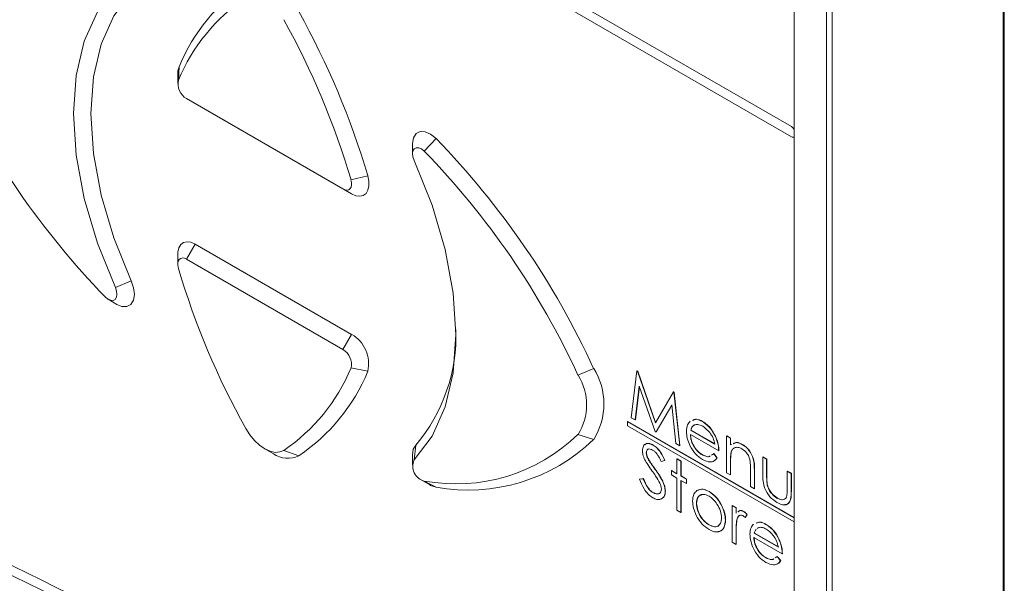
# Paper-space layout 'Sheet2' of a CAD drawing. Header units: millimetres. Extents: x 0 to 420, y 0 to 297.
# Tile 6 of 36: x 63 to 75, y 83 to 90. Entities that reach past the tile are written whole.
import ezdxf

# ---------------------------------------------------------------- set-up
doc = ezdxf.new("R2010")
doc.units = ezdxf.units.MM

psp = doc.layouts.new('Sheet2')

# ---------------------------------------------------------------- linework, layer by layer
at = {"color": 7, "linetype": 'Continuous', "lineweight": 15}
for p, q in [((74.556, 73.886), (74.556, 107.619)), ((74.571, 107.626), (74.571, 73.892)), ((72.504, 75.568), (72.504, 106.945)), ((72.569, 106.939), (72.569, 75.561)), ((60.056, 95.511), (72.097, 88.56)), ((72.097, 88.443), (60.056, 95.394)), ((72.127, 76.361), (72.127, 93.368)), ((64.965, 89.177), (64.965, 89.061)), ((64.973, 89.1), (64.98, 89.256)), ((65.066, 88.886), (66.884, 87.836)), ((65.066, 88.886), (65.167, 88.827)), ((65.167, 88.827), (66.985, 87.778)), ((67.693, 88.361), (67.693, 88.244)), ((67.829, 88.274), (67.966, 88.421)), ((66.978, 87.942), (67.173, 87.99)), ((66.884, 87.836), (66.985, 87.778)), ((65.066, 87.019), (65.167, 87.194)), ((66.985, 86.145), (65.167, 87.194)), ((64.965, 87.078), (64.965, 86.961)), ((66.884, 85.97), (65.066, 87.019)), ((64.239, 86.69), (64.422, 86.769)), ((64.157, 86.553), (64.258, 86.494)), ((66.884, 85.97), (66.985, 86.145)), ((66.978, 85.755), (67.173, 85.716)), ((69.616, 85.67), (69.799, 85.75)), ((70.235, 85.176), (70.302, 85.721)), ((70.302, 85.721), (70.304, 85.722)), ((70.302, 85.721), (70.309, 85.717)), ((70.304, 85.722), (70.311, 85.718)), ((70.309, 85.717), (70.311, 85.718)), ((70.309, 85.717), (70.517, 85.118)), ((70.311, 85.718), (70.519, 85.121)), ((70.329, 85.542), (70.281, 85.15)), ((70.331, 85.538), (70.283, 85.151)), ((70.512, 85.016), (70.329, 85.542)), ((70.517, 85.118), (70.725, 85.477)), ((70.725, 85.477), (70.727, 85.478)), ((70.725, 85.477), (70.732, 85.473)), ((70.727, 85.478), (70.734, 85.474)), ((70.732, 85.473), (70.734, 85.474)), ((70.732, 85.473), (70.799, 84.851)), ((70.734, 85.474), (70.801, 84.852)), ((70.705, 85.325), (70.523, 85.01)), ((70.705, 85.323), (70.525, 85.011)), ((70.753, 84.877), (70.705, 85.325)), ((70.281, 85.15), (70.235, 85.176)), ((70.281, 85.15), (70.283, 85.151)), ((70.193, 85.131), (70.195, 85.132)), ((72.127, 84.014), (70.193, 85.131)), ((70.193, 85.131), (70.193, 85.084)), ((70.193, 85.084), (72.127, 83.967)), ((72.127, 84.016), (70.195, 85.132)), ((70.927, 85.031), (70.929, 85.032)), ((70.927, 85.031), (71.207, 84.87)), ((70.929, 85.032), (71.209, 84.871)), ((71.063, 85.132), (71.065, 85.133)), ((69.616, 84.982), (69.799, 84.925)), ((70.523, 85.01), (70.512, 85.016)), ((70.523, 85.01), (70.525, 85.011)), ((71.252, 84.791), (70.922, 84.982)), ((71.212, 84.962), (71.214, 84.963)), ((71.343, 84.963), (71.345, 84.964)), ((71.343, 84.963), (71.388, 84.937)), ((71.343, 84.537), (71.343, 84.963)), ((71.345, 84.964), (71.39, 84.938)), ((71.388, 84.937), (71.39, 84.938)), ((71.388, 84.937), (71.388, 84.86)), ((71.39, 84.938), (71.39, 84.861)), ((65.975, 84.815), (66.076, 84.756)), ((67.712, 84.685), (67.731, 84.859)), ((70.489, 84.858), (70.491, 84.859)), ((70.799, 84.851), (70.753, 84.877)), ((70.799, 84.851), (70.801, 84.852)), ((71.388, 84.86), (71.403, 84.866)), ((71.528, 84.863), (71.53, 84.864)), ((66.196, 84.797), (66.371, 84.733)), ((67.693, 84.745), (67.693, 84.628)), ((70.41, 84.77), (70.412, 84.771)), ((70.766, 84.698), (70.768, 84.699)), ((70.766, 84.698), (70.812, 84.672)), ((70.766, 84.526), (70.766, 84.698)), ((70.768, 84.699), (70.814, 84.673)), ((71.056, 84.747), (71.058, 84.748)), ((71.168, 84.742), (71.192, 84.758)), ((71.192, 84.758), (71.194, 84.759)), ((71.192, 84.758), (71.233, 84.711)), ((71.194, 84.759), (71.235, 84.712)), ((71.233, 84.711), (71.235, 84.712)), ((71.252, 84.791), (71.254, 84.792)), ((71.395, 84.775), (71.397, 84.776)), ((71.764, 84.72), (71.766, 84.721)), ((71.764, 84.72), (71.809, 84.694)), ((71.764, 84.516), (71.764, 84.72)), ((71.766, 84.721), (71.811, 84.695)), ((71.809, 84.694), (71.811, 84.695)), ((71.809, 84.694), (71.809, 84.496)), ((71.811, 84.695), (71.811, 84.497)), ((70.443, 84.675), (70.446, 84.676)), ((70.511, 84.578), (70.513, 84.579)), ((70.624, 84.681), (70.583, 84.669)), ((70.624, 84.681), (70.626, 84.682)), ((70.812, 84.672), (70.814, 84.673)), ((70.812, 84.672), (70.812, 84.5)), ((70.814, 84.673), (70.814, 84.501)), ((71.388, 84.665), (71.39, 84.666)), ((71.388, 84.665), (71.388, 84.511)), ((71.39, 84.666), (71.39, 84.512)), ((71.621, 84.376), (71.621, 84.577)), ((70.333, 84.463), (70.375, 84.467)), ((70.333, 84.463), (70.335, 84.464)), ((70.335, 84.464), (70.377, 84.469)), ((70.375, 84.467), (70.377, 84.469)), ((70.702, 84.563), (70.704, 84.564)), ((70.702, 84.511), (70.702, 84.563)), ((70.702, 84.563), (70.766, 84.526)), ((70.766, 84.473), (70.702, 84.511)), ((70.704, 84.564), (70.766, 84.528)), ((70.766, 84.1), (70.766, 84.473)), ((70.812, 84.5), (70.814, 84.501)), ((70.812, 84.5), (70.876, 84.462)), ((70.814, 84.501), (70.878, 84.463)), ((70.876, 84.462), (70.878, 84.463)), ((70.876, 84.462), (70.876, 84.41)), ((70.878, 84.463), (70.878, 84.411)), ((71.388, 84.511), (71.343, 84.537)), ((71.388, 84.511), (71.39, 84.512)), ((71.666, 84.568), (71.668, 84.569)), ((71.666, 84.568), (71.666, 84.35)), ((71.668, 84.569), (71.668, 84.351)), ((71.809, 84.496), (71.811, 84.497)), ((72.048, 84.556), (72.05, 84.557)), ((72.048, 84.358), (72.048, 84.556)), ((72.048, 84.556), (72.094, 84.529)), ((72.05, 84.557), (72.096, 84.531)), ((72.094, 84.529), (72.096, 84.531)), ((72.094, 84.529), (72.094, 84.322)), ((72.096, 84.531), (72.096, 84.323)), ((67.794, 84.453), (67.895, 84.395)), ((67.829, 84.44), (67.966, 84.369)), ((70.876, 84.41), (70.812, 84.447)), ((70.812, 84.447), (70.812, 84.073)), ((70.814, 84.446), (70.814, 84.075)), ((70.876, 84.41), (70.878, 84.411)), ((71.666, 84.35), (71.621, 84.376)), ((71.666, 84.35), (71.668, 84.351)), ((71.816, 84.392), (71.818, 84.394)), ((70.486, 84.306), (70.488, 84.307)), ((70.63, 84.321), (70.632, 84.322)), ((71.139, 84.318), (71.141, 84.319)), ((71.929, 84.243), (71.931, 84.244)), ((72.094, 84.322), (72.096, 84.323)), ((70.993, 84.18), (70.995, 84.182)), ((71.279, 84.167), (71.281, 84.168)), ((71.407, 84.156), (71.409, 84.157)), ((71.407, 84.156), (71.453, 84.13)), ((71.407, 83.73), (71.407, 84.156)), ((71.409, 84.157), (71.455, 84.131)), ((71.453, 84.13), (71.455, 84.131)), ((71.453, 84.13), (71.453, 84.067)), ((71.455, 84.131), (71.455, 84.068)), ((70.812, 84.073), (70.766, 84.1)), ((70.812, 84.073), (70.814, 84.075)), ((71.543, 84.085), (71.545, 84.086)), ((71.582, 84.048), (71.557, 84.017)), ((71.557, 84.017), (71.559, 84.018)), ((71.584, 84.049), (71.559, 84.018)), ((71.582, 84.048), (71.584, 84.049)), ((71.139, 83.93), (71.141, 83.931)), ((71.33, 83.986), (71.332, 83.987)), ((71.461, 83.988), (71.463, 83.989)), ((71.709, 83.897), (71.7, 83.888)), ((71.801, 83.936), (71.803, 83.937)), ((71.453, 83.847), (71.455, 83.848)), ((71.453, 83.847), (71.453, 83.703)), ((71.455, 83.848), (71.455, 83.705)), ((71.99, 83.595), (71.66, 83.786)), ((71.665, 83.835), (71.667, 83.836)), ((71.665, 83.835), (71.945, 83.673)), ((71.667, 83.836), (71.947, 83.675)), ((71.453, 83.703), (71.407, 83.73)), ((71.453, 83.703), (71.455, 83.705)), ((71.95, 83.766), (71.952, 83.767)), ((71.795, 83.551), (71.797, 83.552)), ((71.906, 83.546), (71.93, 83.562)), ((71.93, 83.562), (71.933, 83.563)), ((71.93, 83.562), (71.971, 83.514)), ((71.933, 83.563), (71.973, 83.516)), ((71.99, 83.595), (71.992, 83.596)), ((71.971, 83.514), (71.973, 83.516))]:
    psp.add_line(p, q, dxfattribs=at)
at = {"color": 7, "linetype": 'Continuous', "lineweight": 15, "flags": 128}
for points in [[(64.239, 86.69), (64.03, 87.207), (63.878, 87.725), (63.784, 88.23), (63.753, 88.711), (63.784, 89.155), (63.878, 89.553), (64.03, 89.894), (64.239, 90.17)], [(64.422, 86.769), (64.221, 87.266), (64.075, 87.763), (63.985, 88.249), (63.955, 88.711), (63.985, 89.138), (64.075, 89.52), (64.221, 89.847), (64.422, 90.113)], [(64.98, 89.256), (64.967, 89.209), (64.965, 89.177)], [(67.966, 88.421), (67.903, 88.472), (67.839, 88.501), (67.781, 88.503), (67.734, 88.479), (67.704, 88.431), (67.693, 88.365), (67.693, 88.361)], [(67.829, 88.274), (67.798, 88.3), (67.766, 88.314), (67.737, 88.315), (67.713, 88.303), (67.698, 88.279), (67.693, 88.246), (67.697, 88.207), (67.712, 88.165)], [(67.712, 88.165), (67.92, 87.648), (68.073, 87.131), (68.166, 86.625), (68.198, 86.145), (68.166, 85.7), (68.073, 85.303), (67.92, 84.962), (67.712, 84.685)], [(66.884, 87.836), (66.909, 87.825), (66.932, 87.822), (66.952, 87.827), (66.968, 87.839), (66.979, 87.858), (66.985, 87.883), (66.985, 87.911), (66.978, 87.942)], [(66.985, 87.778), (67.034, 87.756), (67.08, 87.75), (67.121, 87.76), (67.153, 87.784), (67.175, 87.822), (67.186, 87.871), (67.186, 87.928), (67.173, 87.99)], [(65.167, 87.194), (65.118, 87.216), (65.072, 87.222), (65.032, 87.212), (65, 87.188), (64.977, 87.15), (64.966, 87.101), (64.965, 87.078)], [(65.066, 87.019), (65.042, 87.03), (65.019, 87.033), (64.999, 87.028), (64.982, 87.016), (64.971, 86.997), (64.966, 86.973), (64.966, 86.944), (64.973, 86.913)], [(64.258, 86.494), (64.313, 86.471), (64.372, 86.469), (64.418, 86.493), (64.449, 86.541), (64.46, 86.607), (64.451, 86.686), (64.422, 86.769)], [(64.121, 86.581), (64.153, 86.555), (64.185, 86.541), (64.214, 86.54), (64.237, 86.552), (64.252, 86.576), (64.258, 86.609), (64.253, 86.649), (64.239, 86.69)], [(65.755, 85.052), (65.801, 84.979), (65.855, 84.913), (65.914, 84.857), (65.975, 84.815), (66.037, 84.787), (66.096, 84.774), (66.149, 84.778), (66.196, 84.797)], [(67.731, 84.859), (67.702, 84.809), (67.693, 84.745)], [(67.895, 84.395), (67.903, 84.39), (67.966, 84.369)]]:
    psp.add_lwpolyline(points, dxfattribs=at)
at = {"color": 7, "linetype": 'Continuous', "lineweight": 15}
for centre, radius, start, end in [((67.015, 88.413), 2.203, 124.035, 157.4942), ((66.957, 88.278), 2.148, 124.035, 157.4942), ((58.171, 85.33), 9.386, 16.4671, 29.1287), ((58.202, 85.348), 9.152, 16.4671, 29.1287), ((70.808, 93.082), 9.326, 204.6942, 224.194), ((65.167, 89.057), 0.199, 167.5103, 239.6503), ((61.108, 81.754), 9.565, 24.6942, 44.194), ((61.143, 81.774), 9.326, 24.6942, 44.194), ((73.749, 89.507), 9.152, 196.4671, 209.1287), ((66.238, 86.13), 1.96, 319.5799, 2.1556), ((66.785, 85.802), 0.398, 347.5103, 59.6503), ((66.784, 85.798), 0.199, 347.5103, 59.6503), ((64.994, 86.577), 2.148, 304.035, 337.4942), ((65.138, 86.559), 2.203, 304.035, 337.4942), ((69.146, 85.337), 0.772, 327.7309, 32.2691), ((69.072, 85.326), 0.644, 327.7309, 32.2691), ((68.196, 86.446), 2.039, 259.6386, 314.1254), ((68.342, 86.426), 2.091, 259.6386, 314.1254), ((66.243, 84.997), 0.293, 235.235, 295.8061), ((67.875, 84.613), 0.179, 156.1172, 255.1935), ((42.807, 41.746), 46.359, 61.3041, 64.8076), ((42.875, 41.748), 46.223, 61.3075, 64.8235)]:
    psp.add_arc(centre, radius, start, end, dxfattribs=at)
at = {"color": 8, "linetype": 'Continuous', "lineweight": 15}
for centre, radius, start, end in [((72.051, 88.488), 0.0855, 27.045, 57.5767), ((72.113, 88.465), 0.0275, 233.235, 300.3536)]:
    psp.add_arc(centre, radius, start, end, dxfattribs=at)
at = {"color": 7, "linetype": 'Continuous', "lineweight": 15}
for points, knots in [([(70.948, 85.145), (70.962, 85.151), (70.994, 85.168), (71.038, 85.145), (71.063, 85.132)], [0, 0, 0, 0, 0.433451, 1, 1, 1, 1]), ([(70.95, 85.146), (70.964, 85.153), (70.996, 85.169), (71.04, 85.146), (71.065, 85.133)], [0, 0, 0, 0, 0.433451, 1, 1, 1, 1]), ([(70.876, 85.018), (70.879, 85.046), (70.883, 85.095), (70.908, 85.123), (70.919, 85.136)], [0, 0, 0, 0, 0.559427, 1, 1, 1, 1]), ([(70.97, 85.093), (70.959, 85.085), (70.94, 85.071), (70.931, 85.043), (70.927, 85.031)], [0, 0, 0, 0, 0.558814, 1, 1, 1, 1]), ([(70.972, 85.094), (70.961, 85.086), (70.942, 85.072), (70.933, 85.044), (70.929, 85.032)], [0, 0, 0, 0, 0.558814, 1, 1, 1, 1]), ([(71.066, 85.078), (71.046, 85.087), (71.011, 85.104), (70.983, 85.096), (70.97, 85.093)], [0, 0, 0, 0, 0.559487, 1, 1, 1, 1]), ([(71.063, 85.132), (71.096, 85.108), (71.155, 85.067), (71.194, 84.994), (71.212, 84.962)], [0, 0, 0, 0, 0.558952, 1, 1, 1, 1]), ([(71.065, 85.133), (71.098, 85.11), (71.157, 85.068), (71.196, 84.995), (71.214, 84.963)], [0, 0, 0, 0, 0.558952, 1, 1, 1, 1]), ([(71.207, 84.87), (71.201, 84.893), (71.19, 84.939), (71.141, 85.021), (71.094, 85.057), (71.066, 85.078)], [0, 0, 0, 0, 0.281329, 0.561574, 1, 1, 1, 1]), ([(71.062, 84.691), (71.034, 84.71), (70.978, 84.749), (70.918, 84.846), (70.882, 84.939), (70.878, 84.992), (70.876, 85.018)], [0, 0, 0, 0, 0.279864, 0.558814, 0.77942, 1, 1, 1, 1]), ([(70.922, 84.982), (70.924, 84.957), (70.929, 84.908), (70.965, 84.836), (71.009, 84.779), (71.041, 84.757), (71.056, 84.747)], [0, 0, 0, 0, 0.279919, 0.559364, 0.779533, 1, 1, 1, 1]), ([(70.924, 84.983), (70.926, 84.958), (70.931, 84.91), (70.967, 84.837), (71.011, 84.78), (71.043, 84.759), (71.058, 84.748)], [0, 0, 0, 0, 0.279919, 0.559364, 0.779533, 1, 1, 1, 1]), ([(71.212, 84.962), (71.225, 84.929), (71.249, 84.869), (71.251, 84.815), (71.252, 84.791)], [0, 0, 0, 0, 0.558897, 1, 1, 1, 1]), ([(71.214, 84.963), (71.227, 84.93), (71.251, 84.871), (71.253, 84.816), (71.254, 84.792)], [0, 0, 0, 0, 0.558897, 1, 1, 1, 1]), ([(70.365, 84.793), (70.367, 84.813), (70.372, 84.852), (70.406, 84.877), (70.447, 84.878), (70.475, 84.864), (70.489, 84.858)], [0, 0, 0, 0, 0.2794749, 0.5588027, 0.7793576, 1, 1, 1, 1]), ([(70.394, 84.86), (70.399, 84.866), (70.413, 84.88), (70.45, 84.878), (70.477, 84.865), (70.491, 84.859)], [0, 0, 0, 0, 0.261753, 0.630803, 1, 1, 1, 1]), ([(70.484, 84.801), (70.474, 84.806), (70.454, 84.816), (70.429, 84.812), (70.413, 84.796), (70.411, 84.779), (70.41, 84.77)], [0, 0, 0, 0, 0.280299, 0.559832, 0.7799, 1, 1, 1, 1]), ([(70.437, 84.811), (70.434, 84.811), (70.425, 84.81), (70.415, 84.797), (70.413, 84.78), (70.412, 84.771)], [0, 0, 0, 0, 0.130765, 0.56535, 1, 1, 1, 1]), ([(70.583, 84.669), (70.574, 84.687), (70.56, 84.716), (70.536, 84.754), (70.511, 84.783), (70.493, 84.795), (70.484, 84.801)], [0, 0, 0, 0, 0.340425, 0.560479, 0.780183, 1, 1, 1, 1]), ([(70.489, 84.858), (70.505, 84.847), (70.536, 84.826), (70.585, 84.763), (70.609, 84.712), (70.624, 84.681)], [0, 0, 0, 0, 0.279803, 0.55949, 1, 1, 1, 1]), ([(70.491, 84.859), (70.507, 84.848), (70.538, 84.827), (70.587, 84.764), (70.611, 84.714), (70.626, 84.682)], [0, 0, 0, 0, 0.279803, 0.55949, 1, 1, 1, 1]), ([(71.521, 84.815), (71.505, 84.823), (71.473, 84.837), (71.435, 84.829), (71.408, 84.809), (71.399, 84.786), (71.395, 84.775)], [0, 0, 0, 0, 0.279571, 0.55937, 0.77968, 1, 1, 1, 1]), ([(71.44, 84.827), (71.438, 84.827), (71.426, 84.826), (71.41, 84.809), (71.401, 84.787), (71.397, 84.776)], [0, 0, 0, 0, 0.057875, 0.528927, 1, 1, 1, 1]), ([(71.421, 84.873), (71.433, 84.88), (71.462, 84.896), (71.503, 84.876), (71.528, 84.863)], [0, 0, 0, 0, 0.400779, 1, 1, 1, 1]), ([(71.423, 84.874), (71.435, 84.881), (71.464, 84.898), (71.505, 84.877), (71.53, 84.864)], [0, 0, 0, 0, 0.400779, 1, 1, 1, 1]), ([(71.616, 84.677), (71.612, 84.692), (71.605, 84.724), (71.572, 84.78), (71.54, 84.802), (71.521, 84.815)], [0, 0, 0, 0, 0.281199, 0.561299, 1, 1, 1, 1]), ([(71.528, 84.863), (71.545, 84.852), (71.578, 84.829), (71.622, 84.774), (71.666, 84.68), (71.666, 84.614), (71.666, 84.568)], [0, 0, 0, 0, 0.187027, 0.373832, 0.560584, 1, 1, 1, 1]), ([(71.53, 84.864), (71.547, 84.853), (71.58, 84.831), (71.624, 84.775), (71.668, 84.681), (71.668, 84.615), (71.668, 84.569)], [0, 0, 0, 0, 0.187027, 0.373832, 0.560584, 1, 1, 1, 1]), ([(70.393, 84.688), (70.384, 84.709), (70.368, 84.745), (70.366, 84.779), (70.365, 84.793)], [0, 0, 0, 0, 0.5598216, 1, 1, 1, 1]), ([(70.476, 84.561), (70.459, 84.584), (70.43, 84.625), (70.404, 84.669), (70.393, 84.688)], [0, 0, 0, 0, 0.560415, 1, 1, 1, 1]), ([(70.41, 84.77), (70.411, 84.761), (70.412, 84.744), (70.423, 84.711), (70.436, 84.689), (70.443, 84.675)], [0, 0, 0, 0, 0.279819, 0.559807, 1, 1, 1, 1]), ([(70.412, 84.771), (70.413, 84.762), (70.414, 84.745), (70.425, 84.712), (70.438, 84.69), (70.446, 84.676)], [0, 0, 0, 0, 0.279819, 0.559807, 1, 1, 1, 1]), ([(71.056, 84.747), (71.071, 84.74), (71.102, 84.726), (71.137, 84.719), (71.149, 84.729), (71.152, 84.731)], [0, 0, 0, 0, 0.441863, 0.883755, 1, 1, 1, 1]), ([(71.058, 84.748), (71.074, 84.741), (71.104, 84.727), (71.139, 84.72), (71.151, 84.73), (71.154, 84.732)], [0, 0, 0, 0, 0.441863, 0.883755, 1, 1, 1, 1]), ([(71.233, 84.711), (71.222, 84.697), (71.202, 84.671), (71.144, 84.654), (71.093, 84.677), (71.062, 84.691)], [0, 0, 0, 0, 0.280893, 0.561321, 1, 1, 1, 1]), ([(71.235, 84.712), (71.225, 84.697), (71.212, 84.678), (71.191, 84.673), (71.186, 84.672)], [0, 0, 0, 0, 0.76168, 1, 1, 1, 1]), ([(71.395, 84.775), (71.392, 84.755), (71.388, 84.72), (71.388, 84.682), (71.388, 84.665)], [0, 0, 0, 0, 0.559658, 1, 1, 1, 1]), ([(71.397, 84.776), (71.394, 84.756), (71.39, 84.721), (71.39, 84.683), (71.39, 84.666)], [0, 0, 0, 0, 0.559658, 1, 1, 1, 1]), ([(70.443, 84.675), (70.456, 84.657), (70.478, 84.624), (70.501, 84.592), (70.511, 84.578)], [0, 0, 0, 0, 0.559906, 1, 1, 1, 1]), ([(70.446, 84.676), (70.458, 84.658), (70.48, 84.625), (70.503, 84.593), (70.513, 84.579)], [0, 0, 0, 0, 0.559906, 1, 1, 1, 1]), ([(70.511, 84.578), (70.543, 84.533), (70.587, 84.469), (70.625, 84.377), (70.628, 84.34), (70.63, 84.321)], [0, 0, 0, 0, 0.560137, 0.780269, 1, 1, 1, 1]), ([(70.513, 84.579), (70.545, 84.534), (70.589, 84.471), (70.627, 84.379), (70.631, 84.341), (70.632, 84.322)], [0, 0, 0, 0, 0.560137, 0.780269, 1, 1, 1, 1]), ([(71.621, 84.577), (71.621, 84.595), (71.621, 84.627), (71.617, 84.661), (71.616, 84.677)], [0, 0, 0, 0, 0.560254, 1, 1, 1, 1]), ([(70.486, 84.246), (70.467, 84.259), (70.43, 84.285), (70.372, 84.362), (70.348, 84.425), (70.333, 84.463)], [0, 0, 0, 0, 0.27988, 0.559703, 1, 1, 1, 1]), ([(70.375, 84.467), (70.39, 84.432), (70.411, 84.383), (70.454, 84.329), (70.475, 84.314), (70.486, 84.306)], [0, 0, 0, 0, 0.559321, 0.779782, 1, 1, 1, 1]), ([(70.377, 84.469), (70.392, 84.433), (70.413, 84.384), (70.456, 84.33), (70.477, 84.315), (70.488, 84.307)], [0, 0, 0, 0, 0.559321, 0.779782, 1, 1, 1, 1]), ([(70.567, 84.416), (70.551, 84.444), (70.524, 84.494), (70.49, 84.541), (70.476, 84.561)], [0, 0, 0, 0, 0.55951, 1, 1, 1, 1]), ([(71.929, 84.191), (71.901, 84.21), (71.845, 84.247), (71.766, 84.378), (71.765, 84.464), (71.764, 84.516)], [0, 0, 0, 0, 0.280944, 0.559756, 1, 1, 1, 1]), ([(71.809, 84.496), (71.809, 84.477), (71.809, 84.444), (71.814, 84.408), (71.816, 84.392)], [0, 0, 0, 0, 0.560377, 1, 1, 1, 1]), ([(71.811, 84.497), (71.811, 84.479), (71.811, 84.445), (71.816, 84.409), (71.818, 84.394)], [0, 0, 0, 0, 0.560377, 1, 1, 1, 1]), ([(70.486, 84.306), (70.5, 84.3), (70.527, 84.288), (70.56, 84.292), (70.581, 84.313), (70.584, 84.336), (70.585, 84.348)], [0, 0, 0, 0, 0.280165, 0.560018, 0.780089, 1, 1, 1, 1]), ([(70.585, 84.348), (70.584, 84.36), (70.582, 84.382), (70.571, 84.405), (70.567, 84.416)], [0, 0, 0, 0, 0.559024, 1, 1, 1, 1]), ([(70.998, 84.329), (71.021, 84.339), (71.062, 84.356), (71.115, 84.33), (71.139, 84.318)], [0, 0, 0, 0, 0.558866, 1, 1, 1, 1]), ([(71, 84.33), (71.023, 84.34), (71.064, 84.357), (71.117, 84.331), (71.141, 84.319)], [0, 0, 0, 0, 0.558866, 1, 1, 1, 1]), ([(71.816, 84.392), (71.822, 84.375), (71.833, 84.34), (71.873, 84.282), (71.908, 84.258), (71.929, 84.243)], [0, 0, 0, 0, 0.2801172, 0.5605725, 1, 1, 1, 1]), ([(71.818, 84.394), (71.824, 84.376), (71.835, 84.341), (71.875, 84.284), (71.91, 84.259), (71.931, 84.244)], [0, 0, 0, 0, 0.2801172, 0.5605725, 1, 1, 1, 1]), ([(72.041, 84.258), (72.044, 84.276), (72.049, 84.308), (72.049, 84.342), (72.048, 84.358)], [0, 0, 0, 0, 0.5593832, 1, 1, 1, 1]), ([(70.63, 84.321), (70.628, 84.299), (70.622, 84.254), (70.582, 84.227), (70.535, 84.223), (70.502, 84.239), (70.486, 84.246)], [0, 0, 0, 0, 0.279159, 0.559072, 0.779432, 1, 1, 1, 1]), ([(70.488, 84.307), (70.501, 84.301), (70.528, 84.29), (70.558, 84.29), (70.567, 84.302), (70.569, 84.304)], [0, 0, 0, 0, 0.438209, 0.875929, 1, 1, 1, 1]), ([(70.632, 84.322), (70.63, 84.3), (70.625, 84.255), (70.595, 84.239), (70.58, 84.232)], [0, 0, 0, 0, 0.50819, 1, 1, 1, 1]), ([(70.948, 84.207), (70.95, 84.237), (70.955, 84.29), (70.985, 84.317), (70.998, 84.329)], [0, 0, 0, 0, 0.559297, 1, 1, 1, 1]), ([(71.139, 84.266), (71.117, 84.275), (71.074, 84.294), (71.027, 84.275), (70.997, 84.237), (70.994, 84.199), (70.993, 84.18)], [0, 0, 0, 0, 0.279473, 0.559288, 0.779573, 1, 1, 1, 1]), ([(71.052, 84.278), (71.044, 84.276), (71.022, 84.271), (71, 84.237), (70.997, 84.2), (70.995, 84.182)], [0, 0, 0, 0, 0.23279, 0.616272, 1, 1, 1, 1]), ([(71.139, 84.318), (71.169, 84.297), (71.222, 84.26), (71.262, 84.195), (71.279, 84.167)], [0, 0, 0, 0, 0.559196, 1, 1, 1, 1]), ([(71.284, 84.012), (71.282, 84.039), (71.277, 84.091), (71.237, 84.169), (71.19, 84.231), (71.156, 84.254), (71.139, 84.266)], [0, 0, 0, 0, 0.279601, 0.559364, 0.779645, 1, 1, 1, 1]), ([(71.141, 84.319), (71.171, 84.298), (71.224, 84.261), (71.264, 84.197), (71.281, 84.168)], [0, 0, 0, 0, 0.559196, 1, 1, 1, 1]), ([(72.094, 84.322), (72.093, 84.29), (72.093, 84.227), (72.057, 84.165), (71.994, 84.158), (71.951, 84.18), (71.929, 84.191)], [0, 0, 0, 0, 0.281515, 0.559589, 0.779289, 1, 1, 1, 1]), ([(71.929, 84.243), (71.943, 84.236), (71.969, 84.223), (72.002, 84.222), (72.028, 84.233), (72.037, 84.25), (72.041, 84.258)], [0, 0, 0, 0, 0.280265, 0.559995, 0.780067, 1, 1, 1, 1]), ([(71.931, 84.244), (71.944, 84.238), (71.971, 84.224), (72.004, 84.222), (72.02, 84.232), (72.027, 84.236)], [0, 0, 0, 0, 0.366372, 0.732044, 1, 1, 1, 1]), ([(72.096, 84.323), (72.095, 84.292), (72.094, 84.23), (72.066, 84.17), (72.031, 84.169), (72.022, 84.169)], [0, 0, 0, 0, 0.418639, 0.83216, 1, 1, 1, 1]), ([(71.139, 83.877), (71.111, 83.897), (71.054, 83.936), (70.992, 84.032), (70.954, 84.127), (70.95, 84.18), (70.948, 84.207)], [0, 0, 0, 0, 0.279777, 0.559194, 0.7796, 1, 1, 1, 1]), ([(70.993, 84.18), (70.996, 84.154), (71.001, 84.102), (71.04, 84.024), (71.088, 83.964), (71.122, 83.941), (71.139, 83.93)], [0, 0, 0, 0, 0.279588, 0.559161, 0.779534, 1, 1, 1, 1]), ([(70.995, 84.182), (70.998, 84.155), (71.003, 84.103), (71.042, 84.025), (71.09, 83.965), (71.124, 83.942), (71.141, 83.931)], [0, 0, 0, 0, 0.279588, 0.559161, 0.779534, 1, 1, 1, 1]), ([(71.279, 84.167), (71.295, 84.132), (71.325, 84.07), (71.328, 84.012), (71.33, 83.986)], [0, 0, 0, 0, 0.559216, 1, 1, 1, 1]), ([(71.281, 84.168), (71.297, 84.133), (71.327, 84.071), (71.33, 84.013), (71.332, 83.987)], [0, 0, 0, 0, 0.559216, 1, 1, 1, 1]), ([(71.139, 83.93), (71.16, 83.92), (71.203, 83.901), (71.251, 83.917), (71.279, 83.957), (71.283, 83.994), (71.284, 84.012)], [0, 0, 0, 0, 0.279766, 0.559165, 0.779614, 1, 1, 1, 1]), ([(71.534, 84.038), (71.523, 84.041), (71.502, 84.048), (71.475, 84.03), (71.466, 84.004), (71.461, 83.988)], [0, 0, 0, 0, 0.278474, 0.558824, 1, 1, 1, 1]), ([(71.5, 84.042), (71.494, 84.039), (71.475, 84.031), (71.468, 84.006), (71.463, 83.989)], [0, 0, 0, 0, 0.318815, 1, 1, 1, 1]), ([(71.475, 84.082), (71.481, 84.088), (71.493, 84.098), (71.518, 84.097), (71.534, 84.089), (71.543, 84.085)], [0, 0, 0, 0, 0.381922, 0.691051, 1, 1, 1, 1]), ([(71.477, 84.083), (71.483, 84.089), (71.495, 84.099), (71.52, 84.098), (71.537, 84.09), (71.545, 84.086)], [0, 0, 0, 0, 0.381922, 0.691051, 1, 1, 1, 1]), ([(71.557, 84.017), (71.553, 84.021), (71.546, 84.03), (71.538, 84.035), (71.534, 84.038)], [0, 0, 0, 0, 0.560396, 1, 1, 1, 1]), ([(71.543, 84.085), (71.551, 84.079), (71.565, 84.069), (71.577, 84.054), (71.582, 84.048)], [0, 0, 0, 0, 0.5592795, 1, 1, 1, 1]), ([(71.545, 84.086), (71.553, 84.081), (71.567, 84.071), (71.579, 84.055), (71.584, 84.049)], [0, 0, 0, 0, 0.5592795, 1, 1, 1, 1]), ([(71.33, 83.986), (71.326, 83.956), (71.319, 83.895), (71.268, 83.852), (71.205, 83.845), (71.161, 83.866), (71.139, 83.877)], [0, 0, 0, 0, 0.279523, 0.5593844, 0.7795166, 1, 1, 1, 1]), ([(71.141, 83.931), (71.162, 83.922), (71.204, 83.904), (71.244, 83.91), (71.254, 83.927), (71.255, 83.927)], [0, 0, 0, 0, 0.488429, 0.976216, 1, 1, 1, 1]), ([(71.332, 83.987), (71.328, 83.958), (71.321, 83.898), (71.282, 83.856), (71.251, 83.855), (71.245, 83.855)], [0, 0, 0, 0, 0.4443046, 0.8891471, 1, 1, 1, 1]), ([(71.461, 83.988), (71.458, 83.963), (71.453, 83.917), (71.453, 83.868), (71.453, 83.847)], [0, 0, 0, 0, 0.559637, 1, 1, 1, 1]), ([(71.463, 83.989), (71.46, 83.964), (71.455, 83.918), (71.455, 83.869), (71.455, 83.848)], [0, 0, 0, 0, 0.559637, 1, 1, 1, 1]), ([(71.615, 83.822), (71.617, 83.849), (71.621, 83.899), (71.646, 83.927), (71.657, 83.94)], [0, 0, 0, 0, 0.559427, 1, 1, 1, 1]), ([(71.686, 83.949), (71.7, 83.955), (71.732, 83.972), (71.776, 83.949), (71.801, 83.936)], [0, 0, 0, 0, 0.433451, 1, 1, 1, 1]), ([(71.688, 83.95), (71.702, 83.957), (71.734, 83.973), (71.778, 83.95), (71.803, 83.937)], [0, 0, 0, 0, 0.433451, 1, 1, 1, 1]), ([(71.804, 83.882), (71.784, 83.891), (71.749, 83.908), (71.721, 83.9), (71.709, 83.897)], [0, 0, 0, 0, 0.559487, 1, 1, 1, 1]), ([(71.801, 83.936), (71.834, 83.912), (71.893, 83.871), (71.933, 83.798), (71.95, 83.766)], [0, 0, 0, 0, 0.558952, 1, 1, 1, 1]), ([(71.803, 83.937), (71.836, 83.914), (71.895, 83.872), (71.935, 83.799), (71.952, 83.767)], [0, 0, 0, 0, 0.558952, 1, 1, 1, 1]), ([(71.8, 83.495), (71.772, 83.514), (71.716, 83.553), (71.656, 83.65), (71.621, 83.743), (71.617, 83.795), (71.615, 83.822)], [0, 0, 0, 0, 0.279864, 0.558814, 0.77942, 1, 1, 1, 1]), ([(71.66, 83.786), (71.662, 83.761), (71.667, 83.712), (71.703, 83.64), (71.747, 83.583), (71.779, 83.561), (71.795, 83.551)], [0, 0, 0, 0, 0.279919, 0.559364, 0.779533, 1, 1, 1, 1]), ([(71.662, 83.787), (71.664, 83.762), (71.669, 83.714), (71.705, 83.641), (71.749, 83.584), (71.781, 83.563), (71.797, 83.552)], [0, 0, 0, 0, 0.279919, 0.559364, 0.779533, 1, 1, 1, 1]), ([(71.686, 83.876), (71.684, 83.874), (71.673, 83.865), (71.668, 83.848), (71.665, 83.835)], [0, 0, 0, 0, 0.239671, 1, 1, 1, 1]), ([(71.687, 83.875), (71.685, 83.874), (71.675, 83.865), (71.67, 83.849), (71.667, 83.836)], [0, 0, 0, 0, 0.196994, 1, 1, 1, 1]), ([(71.945, 83.673), (71.939, 83.697), (71.928, 83.743), (71.879, 83.825), (71.832, 83.861), (71.804, 83.882)], [0, 0, 0, 0, 0.281329, 0.561574, 1, 1, 1, 1]), ([(71.95, 83.766), (71.963, 83.733), (71.987, 83.673), (71.989, 83.619), (71.99, 83.595)], [0, 0, 0, 0, 0.558897, 1, 1, 1, 1]), ([(71.952, 83.767), (71.965, 83.734), (71.989, 83.675), (71.991, 83.62), (71.992, 83.596)], [0, 0, 0, 0, 0.558897, 1, 1, 1, 1]), ([(71.795, 83.551), (71.81, 83.544), (71.84, 83.53), (71.875, 83.523), (71.888, 83.533), (71.89, 83.535)], [0, 0, 0, 0, 0.441863, 0.883755, 1, 1, 1, 1]), ([(71.797, 83.552), (71.812, 83.545), (71.842, 83.531), (71.877, 83.524), (71.89, 83.534), (71.892, 83.536)], [0, 0, 0, 0, 0.441863, 0.883755, 1, 1, 1, 1]), ([(71.971, 83.514), (71.96, 83.501), (71.94, 83.475), (71.882, 83.458), (71.831, 83.481), (71.8, 83.495)], [0, 0, 0, 0, 0.280893, 0.561321, 1, 1, 1, 1]), ([(71.973, 83.516), (71.963, 83.501), (71.951, 83.482), (71.929, 83.477), (71.924, 83.476)], [0, 0, 0, 0, 0.76168, 1, 1, 1, 1])]:
    psp.add_open_spline(points, degree=3, knots=knots, dxfattribs=at)

doc.saveas('drawing.dxf')
